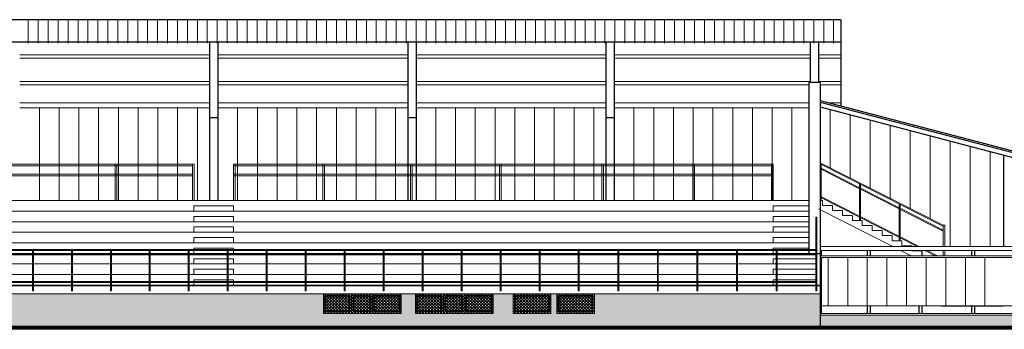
# Model space of a CAD drawing. Header units: millimetres. Extents: x -26513 to 76799, y 0 to 112149.
# Tile 79 of 98: x 63831 to 66811, y 94513 to 95449. Entities that reach past the tile are written whole.
import ezdxf

# ---------------------------------------------------------------- set-up
doc = ezdxf.new("R2010")
doc.units = ezdxf.units.MM
doc.header["$LTSCALE"] = 2
for name, color, linetype, lineweight in [('cienkie', 141, 'Continuous', 5), ('hacz  do wyłaczenia', 161, 'Continuous', 5), ('SCHODY', 54, 'Continuous', 15), ('stolarka', 6, 'Continuous', 9), ('widok', 3, 'Continuous', 13)]:
    doc.layers.add(name, color=color, linetype=linetype, lineweight=lineweight)
doc.layers.add('istn.śiany', color=2, linetype='Continuous')
pattern_1 = [(45, (5203.043, 39266.924), (-4.49012806, 4.49012806), []), (135, (5203.043, 39266.924), (-4.49012806, -4.49012806), [])]

msp = doc.modelspace()

# ---------------------------------------------------------------- hatches: boundary and pattern name
at = {"layer": 'cienkie'}
h = msp.add_hatch(dxfattribs=at)
h.set_pattern_fill('AR-BRSTD', color=256, scale=0.2, style=0)
h.paths.add_polyline_path([(67173.6, 94555.3), (66253.5, 94555.3), (66253.5, 94522.5), (67192.2, 94522.5)])
h.paths.add_polyline_path([(67351.5, 94555.3), (67173.6, 94555.3), (67192.2, 94522.5), (67351.5, 94522.5)])
h.paths.add_polyline_path([(62717, 94620.7), (62677, 94620.7), (62677, 94563.1), (62717, 94563.1)])
h.paths.add_polyline_path([(62857, 94620.7), (62817, 94620.7), (62817, 94563.1), (62857, 94563.1)])
h.paths.add_polyline_path([(63649.1, 94560.3), (63516.5, 94560.3), (63516.5, 94620.3), (63469.5, 94620.3), (63469.5, 94560.3), (63234.5, 94560.3), (63234.5, 94620.3), (63190.5, 94620.3), (63190.5, 94560.3), (63051.5, 94560.3), (63051.5, 94555.3), (63067.5, 94555.3), (63067.5, 94530.3), (63649.1, 94530.3), (63649.1, 94540.1), (63609.1, 94540.1), (63609.1, 94554.1), (63649.1, 94554.1)], flags=17)
h.paths.add_polyline_path([(62906.1, 94620.7), (62893.5, 94620.7), (62893.5, 94563.1), (62906.1, 94563.1)])
h.paths.add_polyline_path([(62923.6, 94598.5, 0.520567), (62918.4, 94609, 0.277656), (62918.3, 94620.7), (62910.5, 94620.7), (62910.5, 94563.1), (62936.2, 94563.1, 0.272128), (62930.2, 94576.4, 0.520567)])
h.paths.add_polyline_path([(62955.5, 94620.3), (63047.1, 94620.3), (63047.1, 94620.7), (62918.3, 94620.7, -0.277656), (62918.4, 94609, -0.520567), (62923.6, 94598.5, -0.520567), (62930.2, 94576.4, -0.272128), (62936.2, 94563.1), (62955.5, 94563.1)])
h.paths.add_polyline_path([(63609.1, 94560.3), (63516.5, 94560.3), (63516.5, 94620.3), (63469.5, 94620.3), (63469.5, 94560.3), (63234.5, 94560.3), (63234.5, 94620.3), (63190.5, 94620.3), (63190.5, 94560.3), (63067.5, 94560.3), (63067.5, 94530.3), (63609.1, 94530.3)], flags=17)
h.paths.add_polyline_path([(62677, 94620.7), (62640.5, 94620.7), (62640.5, 94563.1), (62677, 94563.1)])
h.paths.add_polyline_path([(62893.5, 94620.7), (62857, 94620.7), (62857, 94563.1), (62893.5, 94563.1)])
h.paths.add_polyline_path([(62640.5, 94620.7), (62628.5, 94620.7), (62628.5, 94563.1), (62640.5, 94563.1)])
h.paths.add_polyline_path([(62640.5, 94559.9), (62628.5, 94559.9), (62628.5, 94557.8), (62630.9, 94557.8), (62630.9, 94555.3), (62640.5, 94555.3)])
h.paths.add_polyline_path([(62624.1, 94620.7), (62487.5, 94620.7), (62487.5, 94563.1), (62624.1, 94563.1)])
h.paths.add_polyline_path([(62621.9, 94557.8), (62624.1, 94557.8), (62624.1, 94559.9), (62487.5, 94559.9), (62487.5, 94557.8), (62489.9, 94557.8), (62489.9, 94555.3), (62621.9, 94555.3)])
h.paths.add_polyline_path([(62467.5, 94530.3), (62467.5, 94555.3), (62480.9, 94555.3), (62480.9, 94557.8), (62483.1, 94557.8), (62483.1, 94620.3), (62468.1, 94620.3), (62468.1, 94619.4), (62461.1, 94619.4, -0.124369), (62457.3, 94620.3), (62260.5, 94620.3), (62260.5, 94560.3), (62025.5, 94560.3), (62025.5, 94620.3), (61941.5, 94620.3), (61941.5, 94560.3), (61706.5, 94560.3), (61706.5, 94530.3)])
h.paths.add_polyline_path([(64750.5, 94620.3), (63751.5, 94620.3), (63751.5, 94560.3), (63516.5, 94560.3), (63516.5, 94620.3), (63469.5, 94620.3), (63469.5, 94560.3), (63234.5, 94560.3), (63234.5, 94620.3), (63190.5, 94620.3), (63190.5, 94560.3), (63051.5, 94560.3), (63051.5, 94555.3), (63067.5, 94555.3), (63067.5, 94530.3), (66253.5, 94530.3), (66253.5, 94620.3), (65570.5, 94620.3), (65570.5, 94560.3), (65456.5, 94560.3), (65456.5, 94620.3), (65438.5, 94620.3), (65438.5, 94560.3), (65324.5, 94560.3), (65324.5, 94620.3), (65263.5, 94620.3), (65263.5, 94560.3), (65028.5, 94560.3), (65028.5, 94620.3), (64985.5, 94620.3), (64985.5, 94560.3), (64750.5, 94560.3)])
h.paths.add_polyline_path([(63660.1, 94554.1), (63660.1, 94540.1), (63609.1, 94540.1), (63609.1, 94554.1)], flags=16)
h.paths.add_polyline_path([(66253.5, 94522.5), (63067.5, 94522.5), (63067.5, 94530.3), (66253.5, 94530.3)])
at = {"layer": 'hacz  do wyłaczenia', "linetype": 'Continuous'}
h = msp.add_hatch(dxfattribs=at)
h.set_pattern_fill('NET', color=256, scale=2, angle=45, style=0)
h.set_pattern_definition([(45, (4925.043, 39266.924), (-4.49012806, 4.49012806), []), (135, (4925.043, 39266.924), (-4.49012806, -4.49012806), [])])
h.paths.add_polyline_path([(64750.5, 94620.3), (64985.5, 94620.3), (64985.5, 94560.3), (64750.5, 94560.3)])
h = msp.add_hatch(dxfattribs=at)
h.set_pattern_fill('NET', color=256, scale=2, angle=45, style=0)
h.set_pattern_definition(pattern_1)
h.paths.add_polyline_path([(65028.5, 94620.3), (65263.5, 94620.3), (65263.5, 94560.3), (65028.5, 94560.3)])
h = msp.add_hatch(dxfattribs=at)
h.set_pattern_fill('NET', color=256, scale=2, angle=45, style=0)
h.set_pattern_definition(pattern_1)
h.paths.add_polyline_path([(65324.5, 94620.3), (65438.5, 94620.3), (65438.5, 94560.3), (65324.5, 94560.3)])
h = msp.add_hatch(dxfattribs=at)
h.set_pattern_fill('NET', color=256, scale=2, angle=45, style=0)
h.set_pattern_definition(pattern_1)
edge = h.paths.add_edge_path()
edge.add_line((65456.5, 94620.3), (65456.5, 94560.3))
h.paths.add_polyline_path([(65456.5, 94560.3), (65570.5, 94560.3), (65570.5, 94620.3), (65456.5, 94620.3)])

# ---------------------------------------------------------------- linework, layer by layer
at = {"layer": 'hacz  do wyłaczenia'}
for points in [[(64750.5, 94620.3), (64985.5, 94620.3), (64985.5, 94560.3), (64750.5, 94560.3)], [(65028.5, 94620.3), (65263.5, 94620.3), (65263.5, 94560.3), (65028.5, 94560.3)], [(65324.5, 94620.3), (65438.5, 94620.3), (65438.5, 94560.3), (65324.5, 94560.3)], [(65456.5, 94560.3), (65570.5, 94560.3), (65570.5, 94620.3), (65456.5, 94620.3)]]:
    msp.add_lwpolyline(points, close=True, dxfattribs=at)
at = {"layer": 'istn.śiany'}
for p, q in [((66316.5, 95449.3), (57776.5, 95449.3)), ((66316.5, 95449.3), (66316.5, 95188.8)), ((66316.5, 95381.2), (57767.4, 95381.2)), ((64405.5, 95381.2), (64405.5, 94902.4)), ((64430.5, 95381.2), (64430.5, 94902.4)), ((65005.5, 95381.2), (65005.5, 94902.4)), ((65030.5, 95381.2), (65030.5, 94902.4)), ((65605.5, 95381.2), (65605.5, 94902.4)), ((65630.5, 95381.2), (65630.5, 94902.4)), ((66224, 95381.2), (66224, 95259.3)), ((66249, 95381.2), (66249, 95259.3)), ((66219.5, 95259.3), (66219.5, 94754.3)), ((66253.5, 95259.3), (66219.5, 95259.3)), ((66253.5, 95259.3), (66253.5, 94522.5)), ((66253.5, 95205.3), (67448.5, 94892.5)), ((66253.5, 95200.3), (67448.5, 94887.5)), ((66253.5, 95185.3), (67448.5, 94872.5)), ((64430.5, 95152.4), (64405.5, 95152.4)), ((65030.5, 95152.4), (65005.5, 95152.4)), ((65630.5, 95152.4), (65605.5, 95152.4)), ((66809.5, 95039.8), (66809.5, 94763.3)), ((66219.5, 94751.3), (66219.5, 94742.3)), ((66219.5, 94742.3), (66241, 94742.3)), ((66244, 94742.3), (66253.5, 94742.3)), ((66256.5, 94751.3), (66256.5, 94735.3)), ((66396.5, 94751.3), (66396.5, 94735.3)), ((66405.5, 94751.3), (66405.5, 94735.3)), ((66561.5, 94750.4), (66561.5, 94735.2)), ((66712.5, 94751.3), (66712.5, 94735.3)), ((66721.5, 94751.3), (66721.5, 94735.3)), ((66256.5, 94730.3), (66256.5, 94560.3)), ((66396.5, 94583.8), (66396.5, 94560.3)), ((66405.5, 94583.8), (66405.5, 94560.3)), ((66552.5, 94583.8), (66552.5, 94560.3)), ((66561.5, 94583.8), (66561.5, 94560.3)), ((66712.5, 94583.8), (66712.5, 94560.3)), ((66721.5, 94583.8), (66721.5, 94560.3))]:
    msp.add_line(p, q, dxfattribs=at)
at = {"layer": 'istn.śiany', "color": 5, "lineweight": 5}
for p, q in [((63830.5, 95342.8), (64405.5, 95342.8)), ((63830.5, 95332.8), (64405.5, 95332.8)), ((64430.5, 95342.8), (65005.5, 95342.8)), ((64430.5, 95332.8), (65005.5, 95332.8)), ((65030.5, 95342.8), (65605.5, 95342.8)), ((65030.5, 95332.8), (65605.5, 95332.8)), ((65630.5, 95342.8), (66224, 95342.8)), ((65630.5, 95332.8), (66224, 95332.8)), ((66249, 95342.8), (66316.5, 95342.8)), ((66249, 95332.8), (66316.5, 95332.8)), ((63830.5, 95262.8), (64405.5, 95262.8)), ((63830.5, 95252.8), (64405.5, 95252.8)), ((64430.5, 95262.8), (65005.5, 95262.8)), ((64430.5, 95252.8), (65005.5, 95252.8)), ((65030.5, 95262.8), (65605.5, 95262.8)), ((65030.5, 95252.8), (65605.5, 95252.8)), ((65630.5, 95262.8), (66224, 95262.8)), ((65630.5, 95252.8), (66219.5, 95252.8)), ((66249, 95262.8), (66316.5, 95262.8)), ((66253.5, 95252.8), (66316.5, 95252.8)), ((63830.5, 95197.8), (64405.5, 95197.8)), ((63830.5, 95182.8), (64405.5, 95182.8)), ((64430.5, 95197.8), (65005.5, 95197.8)), ((64430.5, 95182.8), (65005.5, 95182.8)), ((65030.5, 95197.8), (65605.5, 95197.8)), ((65030.5, 95182.8), (65605.5, 95182.8)), ((65630.5, 95197.8), (66219.5, 95197.8)), ((65630.5, 95182.8), (66219.5, 95182.8)), ((66282.4, 95197.8), (66316.5, 95197.8)), ((55444.5, 94902.4), (66219.5, 94902.4)), ((55430.5, 94870.3), (66219.5, 94870.3)), ((62914.5, 94838.3), (66219.5, 94838.3)), ((62914.5, 94806.3), (66219.5, 94806.3)), ((62914.5, 94774.3), (66219.5, 94774.3)), ((62914.5, 94742.3), (66219.5, 94742.3)), ((63872, 94742.3), (63987, 94742.3)), ((64343, 94742.3), (64458, 94742.3)), ((64580, 94742.3), (64695, 94742.3)), ((64698, 94742.3), (64813, 94742.3)), ((66004, 94742.3), (66121, 94742.3)), ((66124, 94742.3), (66219.5, 94742.3)), ((53830, 94710.3), (66241, 94710.3)), ((53830, 94678.3), (66241, 94678.3)), ((63754, 94646.3), (63869, 94646.3)), ((63872, 94646.3), (63987, 94646.3)), ((63990, 94646.3), (64105, 94646.3)), ((64108, 94646.3), (64223, 94646.3)), ((64226, 94646.3), (64341, 94646.3)), ((64344, 94646.3), (64459, 94646.3)), ((64344, 94646.3), (64458, 94646.3)), ((64462, 94646.3), (64577, 94646.3)), ((64580, 94646.3), (64695, 94646.3)), ((64698, 94646.3), (64813, 94646.3)), ((64816, 94646.3), (64931, 94646.3)), ((64934, 94646.3), (65049, 94646.3)), ((65052, 94646.3), (65167, 94646.3)), ((65170, 94646.3), (65285, 94646.3)), ((65288, 94646.3), (65403, 94646.3)), ((65406, 94646.3), (65521, 94646.3)), ((65524, 94646.3), (65641, 94646.3)), ((65644, 94646.3), (65761, 94646.3)), ((65764, 94646.3), (65881, 94646.3)), ((65884, 94646.3), (66001, 94646.3)), ((66004, 94646.3), (66122, 94646.3)), ((66125, 94646.3), (66241, 94646.3)), ((66244, 94646.3), (66253.5, 94646.3))]:
    msp.add_line(p, q, dxfattribs=at)
at = {"layer": 'SCHODY'}
for p, q in [((64358, 94886.3), (64478, 94886.3)), ((64358, 94886.3), (64358, 94870.3)), ((64478, 94886.3), (64478, 94870.3)), ((66111.5, 94886.3), (66111.5, 94870.3)), ((66111.5, 94886.3), (66219.5, 94886.3)), ((66253.5, 94902.4), (66261.5, 94902.4)), ((66261.5, 94902.4), (66261.5, 94887.2)), ((66261.5, 94887.2), (66291.5, 94887.2)), ((66291.5, 94887.2), (66291.5, 94872)), ((64358, 94854.3), (64358, 94838.3)), ((64358, 94854.3), (64478, 94854.3)), ((64478, 94854.3), (64478, 94838.3)), ((66111.5, 94854.3), (66111.5, 94838.3)), ((66111.5, 94854.3), (66219.5, 94854.3)), ((66473.8, 94763.3), (66249, 94877.2)), ((66291.5, 94872), (66321.5, 94872)), ((66321.5, 94872), (66321.5, 94856.8)), ((66321.5, 94856.8), (66351.5, 94856.8)), ((66351.5, 94856.8), (66351.5, 94841.6)), ((64358, 94822.3), (64358, 94806.3)), ((64358, 94822.3), (64478, 94822.3)), ((64478, 94822.3), (64478, 94806.3)), ((66111.5, 94822.3), (66111.5, 94806.3)), ((66111.5, 94822.3), (66219.5, 94822.3)), ((66351.5, 94841.6), (66381.5, 94841.6)), ((66381.5, 94841.6), (66381.5, 94826.4)), ((66381.5, 94826.4), (66411.5, 94826.4)), ((66411.5, 94826.4), (66411.5, 94811.2)), ((66626.5, 94827.4), (66631.5, 94827.4)), ((66626.5, 94827.4), (66626.5, 94763.3)), ((66631.5, 94827.4), (66631.5, 94763.3)), ((66411.5, 94811.2), (66441.5, 94811.2)), ((66441.5, 94811.2), (66441.5, 94796)), ((66441.5, 94796), (66471.5, 94796)), ((66471.5, 94796), (66471.5, 94780.8)), ((64358, 94790.3), (64358, 94774.3)), ((64358, 94790.3), (64478, 94790.3)), ((64478, 94790.3), (64478, 94774.3)), ((66111.5, 94790.3), (66111.5, 94774.3)), ((66111.5, 94790.3), (66219.5, 94790.3)), ((66471.5, 94780.8), (66501.5, 94780.8)), ((66501.5, 94780.8), (66501.5, 94765.6)), ((66501.5, 94765.6), (66531.5, 94765.6)), ((66531.5, 94765.6), (66531.5, 94763.3)), ((64358, 94758.3), (64478, 94758.3)), ((64358, 94758.3), (64358, 94742.3)), ((64478, 94758.3), (64478, 94742.3)), ((66111.5, 94758.3), (66111.5, 94738.3)), ((66111.5, 94758.3), (66219.5, 94758.3)), ((66529.1, 94735.3), (66497.5, 94751.3)), ((66531.5, 94751.3), (66531.5, 94750.4)), ((66531.5, 94750.4), (66561.5, 94750.4)), ((66561.5, 94750.4), (66561.5, 94735.2)), ((66626.5, 94751.3), (66626.5, 94735.3)), ((66631.5, 94751.3), (66631.5, 94735.3)), ((64358, 94726.3), (64478, 94726.3)), ((64358, 94726.3), (64358, 94710.3)), ((64478, 94726.3), (64478, 94710.3)), ((66111.5, 94726.3), (66111.5, 94710.3)), ((66111.5, 94726.3), (66241, 94726.3)), ((64358, 94694.3), (64478, 94694.3)), ((64358, 94694.3), (64358, 94678.3)), ((64478, 94694.3), (64478, 94678.3)), ((66111.5, 94694.3), (66111.5, 94678.3)), ((66111.5, 94694.3), (66241, 94694.3)), ((64358, 94662.3), (64478, 94662.3)), ((64358, 94662.3), (64358, 94646.3)), ((64478, 94662.3), (64478, 94646.3)), ((66111.5, 94662.3), (66111.5, 94646.3)), ((66111.5, 94662.3), (66241, 94662.3)), ((66621.5, 94583.2), (66809.5, 94583.2))]:
    msp.add_line(p, q, dxfattribs=at)
at = {"layer": 'stolarka'}
for p, q in [((63856.7, 95449.3), (63856.7, 95378.6)), ((63886.8, 95449.3), (63886.8, 95378.6)), ((63916.9, 95449.3), (63916.9, 95378.6)), ((63947, 95449.3), (63947, 95378.6)), ((63977.1, 95449.3), (63977.1, 95378.6)), ((64007.2, 95449.3), (64007.2, 95378.6)), ((64037.3, 95449.3), (64037.3, 95378.6)), ((64067.4, 95449.3), (64067.4, 95378.6)), ((64097.5, 95449.3), (64097.5, 95378.6)), ((64127.6, 95449.3), (64127.6, 95378.6)), ((64157.7, 95449.3), (64157.7, 95378.6)), ((64187.8, 95449.3), (64187.8, 95378.6)), ((64217.9, 95449.3), (64217.9, 95378.6)), ((64248, 95449.3), (64248, 95378.6)), ((64278.1, 95449.3), (64278.1, 95378.6)), ((64308.2, 95449.3), (64308.2, 95378.6)), ((64338.3, 95449.3), (64338.3, 95378.6)), ((64368.4, 95449.3), (64368.4, 95378.6)), ((64398.5, 95449.3), (64398.5, 95378.6)), ((64428.6, 95449.3), (64428.6, 95378.6)), ((64458.7, 95449.3), (64458.7, 95378.6)), ((64488.8, 95449.3), (64488.8, 95378.6)), ((64518.9, 95449.3), (64518.9, 95378.6)), ((64549, 95449.3), (64549, 95378.6)), ((64579.1, 95449.3), (64579.1, 95378.6)), ((64609.2, 95449.3), (64609.2, 95378.6)), ((64639.3, 95449.3), (64639.3, 95378.6)), ((64669.4, 95449.3), (64669.4, 95378.6)), ((64699.5, 95449.3), (64699.5, 95378.6)), ((64729.6, 95449.3), (64729.6, 95378.6)), ((64759.7, 95449.3), (64759.7, 95378.6)), ((64789.8, 95449.3), (64789.8, 95378.6)), ((64819.9, 95449.3), (64819.9, 95378.6)), ((64850, 95449.3), (64850, 95378.6)), ((64880.1, 95449.3), (64880.1, 95378.6)), ((64910.2, 95449.3), (64910.2, 95378.6)), ((64940.3, 95449.3), (64940.3, 95378.6)), ((64970.4, 95449.3), (64970.4, 95378.6)), ((65000.5, 95449.3), (65000.5, 95378.6)), ((65030.6, 95449.3), (65030.6, 95378.6)), ((65060.7, 95449.3), (65060.7, 95378.6)), ((65090.8, 95449.3), (65090.8, 95378.6)), ((65120.9, 95449.3), (65120.9, 95378.6)), ((65151, 95449.3), (65151, 95378.6)), ((65181.1, 95449.3), (65181.1, 95378.6)), ((65211.2, 95449.3), (65211.2, 95378.6)), ((65241.3, 95449.3), (65241.3, 95378.6)), ((65271.4, 95449.3), (65271.4, 95378.6)), ((65301.5, 95449.3), (65301.5, 95378.6)), ((65331.6, 95449.3), (65331.6, 95378.6)), ((65361.7, 95449.3), (65361.7, 95378.6)), ((65391.8, 95449.3), (65391.8, 95378.6)), ((65421.9, 95449.3), (65421.9, 95378.6)), ((65452, 95449.3), (65452, 95378.6)), ((65482.1, 95449.3), (65482.1, 95378.6)), ((65512.2, 95449.3), (65512.2, 95378.6)), ((65542.3, 95449.3), (65542.3, 95378.6)), ((65572.4, 95449.3), (65572.4, 95378.6)), ((65602.5, 95449.3), (65602.5, 95378.6)), ((65632.6, 95449.3), (65632.6, 95378.6)), ((65662.7, 95449.3), (65662.7, 95378.6)), ((65692.8, 95449.3), (65692.8, 95378.6)), ((65722.9, 95449.3), (65722.9, 95378.6)), ((65753, 95449.3), (65753, 95378.6)), ((65783.1, 95449.3), (65783.1, 95378.6)), ((65813.2, 95449.3), (65813.2, 95378.6)), ((65843.3, 95449.3), (65843.3, 95378.6)), ((65873.4, 95449.3), (65873.4, 95378.6)), ((65903.5, 95449.3), (65903.5, 95378.6)), ((65933.6, 95449.3), (65933.6, 95378.6)), ((65963.7, 95449.3), (65963.7, 95378.6)), ((65993.8, 95449.3), (65993.8, 95378.6)), ((66023.9, 95449.3), (66023.9, 95378.6)), ((66054, 95449.3), (66054, 95378.6)), ((66084.1, 95449.3), (66084.1, 95378.6)), ((66114.2, 95449.3), (66114.2, 95378.6)), ((66144.3, 95449.3), (66144.3, 95378.6)), ((66174.4, 95449.3), (66174.4, 95378.6)), ((66204.5, 95449.3), (66204.5, 95378.6)), ((66234.6, 95449.3), (66234.6, 95378.6)), ((66264.7, 95449.3), (66264.7, 95378.6)), ((66294.8, 95449.3), (66294.8, 95378.6)), ((63890.2, 95182.8), (63890.2, 94902.4)), ((63950, 95182.8), (63950, 94902.4)), ((64009.8, 95182.8), (64009.8, 94902.4)), ((64069.6, 95182.8), (64069.6, 94902.4)), ((64129.4, 95182.8), (64129.4, 94902.4)), ((64189.2, 95182.8), (64189.2, 94902.4)), ((64249, 95182.8), (64249, 94902.4)), ((64308.8, 95182.8), (64308.8, 94902.4)), ((64368.4, 95182.8), (64368.4, 94902.4)), ((64490.2, 95182.8), (64490.2, 94902.4)), ((64550, 95182.8), (64550, 94902.4)), ((64609.8, 95182.8), (64609.8, 94902.4)), ((64669.6, 95182.8), (64669.6, 94902.4)), ((64729.4, 95182.8), (64729.4, 94902.4)), ((64789.2, 95182.8), (64789.2, 94902.4)), ((64849, 95182.8), (64849, 94902.4)), ((64908.8, 95182.8), (64908.8, 94902.4)), ((64968.4, 95182.8), (64968.4, 94902.4)), ((65090.2, 95182.8), (65090.2, 94902.4)), ((65150, 95182.8), (65150, 94902.4)), ((65209.8, 95182.8), (65209.8, 94902.4)), ((65269.6, 95182.8), (65269.6, 94902.4)), ((65329.4, 95182.8), (65329.4, 94902.4)), ((65389.2, 95182.8), (65389.2, 94902.4)), ((65449, 95182.8), (65449, 94902.4)), ((65508.8, 95182.8), (65508.8, 94902.4)), ((65568.4, 95182.8), (65568.4, 94902.4)), ((65690.2, 95182.8), (65690.2, 94902.4)), ((65750, 95182.8), (65750, 94902.4)), ((65809.8, 95182.8), (65809.8, 94902.4)), ((65869.6, 95182.8), (65869.6, 94902.4)), ((65929.4, 95182.8), (65929.4, 94902.4)), ((65989.2, 95182.8), (65989.2, 94902.4)), ((66049, 95182.8), (66049, 94902.4)), ((66108.8, 95182.8), (66108.8, 94902.4)), ((66168.4, 95182.8), (66168.4, 94902.4)), ((66283.8, 95177.4), (66283.8, 95001.1)), ((66344.4, 95161.5), (66344.4, 94970.4)), ((66405, 95145.7), (66405, 94939.7)), ((66465.6, 95129.8), (66465.6, 94908.9)), ((66526.2, 95113.9), (66526.2, 94878.2)), ((66586.8, 95098.1), (66586.8, 94847.5)), ((66647.4, 95082.2), (66647.4, 94763.3)), ((66708, 95066.3), (66708, 94763.3)), ((66768.6, 95050.5), (66768.6, 94763.3)), ((66277.9, 94730.3), (66277.9, 94583.8)), ((66337.3, 94730.3), (66337.3, 94583.8)), ((66396.6, 94730.3), (66396.6, 94583.8)), ((66456, 94730.3), (66456, 94583.8)), ((66515.4, 94730.3), (66515.4, 94583.8)), ((66574.7, 94730.3), (66574.7, 94583.8)), ((66634.1, 94730.3), (66634.1, 94583.8)), ((66693.5, 94730.3), (66693.5, 94583.8)), ((66752.8, 94730.3), (66752.8, 94583.8)), ((64750.5, 94620.3), (64750.5, 94560.3)), ((64755.5, 94615.3), (64830.5, 94615.3)), ((64755.5, 94615.3), (64755.5, 94565.3)), ((64830.5, 94615.3), (64830.5, 94565.3)), ((64835.5, 94620.3), (64835.5, 94560.3)), ((64840.5, 94615.3), (64893.5, 94615.3)), ((64840.5, 94615.3), (64840.5, 94565.3)), ((64893.5, 94615.3), (64893.5, 94565.3)), ((64898.5, 94620.3), (64898.5, 94560.3)), ((64903.5, 94615.3), (64980.5, 94615.3)), ((64903.5, 94615.3), (64903.5, 94565.3)), ((64980.5, 94615.3), (64980.5, 94565.3)), ((64985.5, 94620.3), (64985.5, 94560.3)), ((65028.5, 94620.3), (65028.5, 94560.3)), ((65033.5, 94615.3), (65108.5, 94615.3)), ((65033.5, 94615.3), (65033.5, 94565.3)), ((65108.5, 94615.3), (65108.5, 94565.3)), ((65113.5, 94620.3), (65113.5, 94560.3)), ((65118.5, 94615.3), (65171.5, 94615.3)), ((65118.5, 94615.3), (65118.5, 94565.3)), ((65171.5, 94615.3), (65171.5, 94565.3)), ((65176.5, 94620.3), (65176.5, 94560.3)), ((65181.5, 94615.3), (65258.5, 94615.3)), ((65181.5, 94615.3), (65181.5, 94565.3)), ((65258.5, 94615.3), (65258.5, 94565.3)), ((65263.5, 94620.3), (65263.5, 94560.3)), ((65324.5, 94620.3), (65324.5, 94560.3)), ((65329.5, 94615.3), (65433.5, 94615.3)), ((65329.5, 94615.3), (65329.5, 94565.3)), ((65433.5, 94615.3), (65433.5, 94565.3)), ((65438.5, 94620.3), (65438.5, 94560.3)), ((65456.5, 94620.3), (65456.5, 94560.3)), ((65461.5, 94615.3), (65565.5, 94615.3)), ((65461.5, 94615.3), (65461.5, 94565.3)), ((65565.5, 94615.3), (65565.5, 94565.3)), ((65570.5, 94620.3), (65570.5, 94560.3)), ((64757.5, 94613.3), (64828.5, 94613.3)), ((64757.5, 94613.3), (64757.5, 94567.3)), ((64828.5, 94613.3), (64828.5, 94567.3)), ((64842.5, 94613.3), (64891.5, 94613.3)), ((64842.5, 94613.3), (64842.5, 94567.3)), ((64891.5, 94613.3), (64891.5, 94567.3)), ((64905.5, 94613.3), (64905.5, 94567.3)), ((64905.5, 94613.3), (64978.5, 94613.3)), ((64978.5, 94613.3), (64978.5, 94567.3)), ((65035.5, 94613.3), (65106.5, 94613.3)), ((65035.5, 94613.3), (65035.5, 94567.3)), ((65106.5, 94613.3), (65106.5, 94567.3)), ((65120.5, 94613.3), (65169.5, 94613.3)), ((65120.5, 94613.3), (65120.5, 94567.3)), ((65169.5, 94613.3), (65169.5, 94567.3)), ((65183.5, 94613.3), (65183.5, 94567.3)), ((65183.5, 94613.3), (65256.5, 94613.3)), ((65256.5, 94613.3), (65256.5, 94567.3)), ((65331.5, 94613.3), (65331.5, 94567.3)), ((65331.5, 94613.3), (65431.5, 94613.3)), ((65431.5, 94613.3), (65431.5, 94567.3)), ((65463.5, 94613.3), (65563.5, 94613.3)), ((65463.5, 94613.3), (65463.5, 94567.3)), ((65563.5, 94613.3), (65563.5, 94567.3)), ((64750.5, 94560.3), (64985.5, 94560.3)), ((64828.5, 94567.3), (64755.5, 94567.3)), ((64755.5, 94565.3), (64830.5, 94565.3)), ((64840.5, 94565.3), (64893.5, 94565.3)), ((64891.5, 94567.3), (64842.5, 94567.3)), ((64903.5, 94565.3), (64980.5, 94565.3)), ((64978.5, 94567.3), (64905.5, 94567.3)), ((65028.5, 94560.3), (65263.5, 94560.3)), ((65106.5, 94567.3), (65033.5, 94567.3)), ((65033.5, 94565.3), (65108.5, 94565.3)), ((65118.5, 94565.3), (65171.5, 94565.3)), ((65169.5, 94567.3), (65120.5, 94567.3)), ((65181.5, 94565.3), (65258.5, 94565.3)), ((65256.5, 94567.3), (65183.5, 94567.3)), ((65324.5, 94560.3), (65438.5, 94560.3)), ((65329.5, 94565.3), (65433.5, 94565.3)), ((65331.5, 94567.3), (65431.5, 94567.3)), ((65456.5, 94560.3), (65570.5, 94560.3)), ((65461.5, 94565.3), (65565.5, 94565.3)), ((65463.5, 94567.3), (65563.5, 94567.3))]:
    msp.add_line(p, q, dxfattribs=at)
at = {"layer": 'widok'}
for p, q in [((62644.5, 95012.4), (64358.8, 95012.4)), ((62644.5, 95007.4), (64353.8, 95007.4)), ((64119.5, 94902.3), (64119.5, 95012.4)), ((64124.5, 94902.3), (64124.5, 95012.4)), ((64353.8, 94902.3), (64353.8, 95012.4)), ((64358.8, 94902.3), (64358.8, 95012.4)), ((64478.3, 95012.4), (66111.5, 95012.4)), ((64478.3, 94902.3), (64478.3, 95012.4)), ((64478.3, 95007.4), (66111.5, 95007.4)), ((64483.3, 94902.3), (64483.3, 95012.4)), ((64748.3, 94902.3), (64748.3, 95012.4)), ((64753.3, 94902.3), (64753.3, 95012.4)), ((65013.3, 94902.3), (65013.3, 95012.4)), ((65018.3, 94902.3), (65018.3, 95012.4)), ((65283.3, 94902.3), (65283.3, 95012.4)), ((65288.3, 94902.3), (65288.3, 95012.4)), ((65593.3, 94902.3), (65593.3, 95012.4)), ((65598.3, 94902.3), (65598.3, 95012.4)), ((65868.3, 94902.3), (65868.3, 95012.4)), ((65873.3, 94902.3), (65873.3, 95012.4)), ((66106.5, 94902.3), (66106.5, 95012.4)), ((66111.5, 94902.3), (66111.5, 95012.4)), ((66626.5, 94827.4), (66253.5, 95016.4)), ((66253.5, 94902.4), (66253.5, 95016.4)), ((66625.2, 94824.7), (66253.5, 95013)), ((66256.5, 94902.4), (66256.5, 95011.5)), ((62644.5, 94982.4), (64353.8, 94982.4)), ((62644.5, 94977.4), (64353.8, 94977.4)), ((64478.3, 94982.4), (66111.5, 94982.4)), ((64478.3, 94977.4), (66111.5, 94977.4)), ((66373.5, 94941), (66256.5, 95000.3)), ((66373.5, 94937.7), (66256.5, 94997)), ((66373.5, 94841.6), (66373.5, 94952.2)), ((66376.5, 94841.6), (66376.5, 94950.7)), ((66553.9, 94763.3), (66253.5, 94915.5)), ((66547.3, 94763.3), (66253.5, 94912.2)), ((66493.5, 94880.2), (66376.5, 94939.5)), ((66493.5, 94876.9), (66376.5, 94936.2)), ((66493.5, 94780.8), (66493.5, 94891.4)), ((66496.5, 94780.8), (66496.5, 94889.9)), ((66241, 94852.3), (66241, 94754.3)), ((66241, 94852.3), (66244, 94852.3)), ((66244, 94852.3), (66244, 94629.3)), ((66626.5, 94812.9), (66496.5, 94878.7)), ((66626.5, 94809.5), (66496.5, 94875.4)), ((66253.5, 94763.3), (67341.5, 94763.3)), ((53827, 94754.3), (66244, 94754.3)), ((53827, 94751.3), (66244, 94751.3)), ((63754, 94741.3), (63869, 94741.3)), ((63754, 94738.3), (63869, 94738.3)), ((63869, 94751.3), (63869, 94629.3)), ((63872, 94751.3), (63872, 94629.3)), ((63872, 94741.3), (63987, 94741.3)), ((63872, 94738.3), (63987, 94738.3)), ((63987, 94751.3), (63987, 94629.3)), ((63990, 94751.3), (63990, 94629.3)), ((63990, 94741.3), (64105, 94741.3)), ((63990, 94738.3), (64105, 94738.3)), ((64105, 94751.3), (64105, 94629.3)), ((64108, 94751.3), (64108, 94629.3)), ((64108, 94741.3), (64223, 94741.3)), ((64108, 94738.3), (64223, 94738.3)), ((64223, 94751.3), (64223, 94629.3)), ((64226, 94751.3), (64226, 94629.3)), ((64226, 94741.3), (64341, 94741.3)), ((64226, 94738.3), (64341, 94738.3)), ((64341, 94751.3), (64341, 94629.3)), ((64344, 94751.3), (64344, 94629.3)), ((64344, 94741.3), (64459, 94741.3)), ((64344, 94741.3), (64458, 94741.3)), ((64344, 94738.3), (64459, 94738.3)), ((64344, 94738.3), (64458, 94738.3)), ((64459, 94751.3), (64459, 94629.3)), ((64462, 94751.3), (64462, 94629.3)), ((64462, 94741.3), (64577, 94741.3)), ((64462, 94738.3), (64577, 94738.3)), ((64577, 94751.3), (64577, 94629.3)), ((64580, 94751.3), (64580, 94629.3)), ((64580, 94741.3), (64695, 94741.3)), ((64580, 94738.3), (64695, 94738.3)), ((64695, 94751.3), (64695, 94629.3)), ((64698, 94751.3), (64698, 94629.3)), ((64698, 94741.3), (64813, 94741.3)), ((64698, 94738.3), (64813, 94738.3)), ((64813, 94751.3), (64813, 94629.3)), ((64816, 94751.3), (64816, 94629.3)), ((64816, 94741.3), (64931, 94741.3)), ((64816, 94738.3), (64931, 94738.3)), ((64931, 94751.3), (64931, 94629.3)), ((64934, 94751.3), (64934, 94629.3)), ((64934, 94741.3), (65049, 94741.3)), ((64934, 94738.3), (65049, 94738.3)), ((65049, 94751.3), (65049, 94629.3)), ((65052, 94751.3), (65052, 94629.3)), ((65052, 94741.3), (65167, 94741.3)), ((65052, 94738.3), (65167, 94738.3)), ((65167, 94751.3), (65167, 94629.3)), ((65170, 94751.3), (65170, 94629.3)), ((65170, 94741.3), (65285, 94741.3)), ((65170, 94738.3), (65285, 94738.3)), ((65285, 94751.3), (65285, 94629.3)), ((65288, 94751.3), (65288, 94629.3)), ((65288, 94741.3), (65403, 94741.3)), ((65288, 94738.3), (65403, 94738.3)), ((65403, 94751.3), (65403, 94629.3)), ((65406, 94751.3), (65406, 94629.3)), ((65406, 94741.3), (65521, 94741.3)), ((65406, 94738.3), (65521, 94738.3)), ((65521, 94751.3), (65521, 94629.3)), ((65524, 94751.3), (65524, 94629.3)), ((65524, 94741.3), (65641, 94741.3)), ((65524, 94738.3), (65558.5, 94738.3)), ((65558.5, 94738.3), (65606.5, 94738.3)), ((65606.5, 94738.3), (65641, 94738.3)), ((65641, 94751.3), (65641, 94629.3)), ((65644, 94751.3), (65644, 94629.3)), ((65644, 94741.3), (65761, 94741.3)), ((65644, 94738.3), (65678.5, 94738.3)), ((65678.5, 94738.3), (65726.5, 94738.3)), ((65726.5, 94738.3), (65761, 94738.3)), ((65761, 94751.3), (65761, 94629.3)), ((65764, 94751.3), (65764, 94629.3)), ((65764, 94741.3), (65881, 94741.3)), ((65764, 94738.3), (65798.5, 94738.3)), ((65798.5, 94738.3), (65846.5, 94738.3)), ((65846.5, 94738.3), (65881, 94738.3)), ((65881, 94751.3), (65881, 94629.3)), ((65884, 94751.3), (65884, 94629.3)), ((65884, 94741.3), (66001, 94741.3)), ((65884, 94738.3), (65918.5, 94738.3)), ((65918.5, 94738.3), (65966.5, 94738.3)), ((65966.5, 94738.3), (66001, 94738.3)), ((66001, 94751.3), (66001, 94629.3)), ((66004, 94751.3), (66004, 94629.3)), ((66004, 94741.3), (66121, 94741.3)), ((66004, 94738.3), (66038.5, 94738.3)), ((66038.5, 94738.3), (66086.5, 94738.3)), ((66086.5, 94738.3), (66121, 94738.3)), ((66121, 94751.3), (66121, 94629.3)), ((66124, 94751.3), (66124, 94629.3)), ((66124, 94741.3), (66241, 94741.3)), ((66124, 94738.3), (66158.5, 94738.3)), ((66158.5, 94738.3), (66206.5, 94738.3)), ((66206.5, 94738.3), (66241, 94738.3)), ((66241, 94751.3), (66241, 94629.3)), ((66253.5, 94751.3), (67341.5, 94751.3)), ((66253.5, 94735.3), (67341.5, 94735.3)), ((66602.5, 94735.3), (66571, 94751.3)), ((66609.2, 94735.3), (66577.6, 94751.3)), ((66253.5, 94730.3), (67341.5, 94730.3)), ((63754, 94657.3), (63869, 94657.3)), ((63754, 94654.3), (63869, 94654.3)), ((63754, 94644.3), (63869, 94644.3)), ((63872, 94657.3), (63987, 94657.3)), ((63872, 94654.3), (63987, 94654.3)), ((63872, 94644.3), (63987, 94644.3)), ((63990, 94657.3), (64105, 94657.3)), ((63990, 94654.3), (64105, 94654.3)), ((63990, 94644.3), (64105, 94644.3)), ((64108, 94657.3), (64223, 94657.3)), ((64108, 94654.3), (64223, 94654.3)), ((64108, 94644.3), (64223, 94644.3)), ((64226, 94657.3), (64341, 94657.3)), ((64226, 94654.3), (64341, 94654.3)), ((64226, 94644.3), (64341, 94644.3)), ((64344, 94657.3), (64459, 94657.3)), ((64344, 94657.3), (64458, 94657.3)), ((64344, 94654.3), (64459, 94654.3)), ((64344, 94654.3), (64458, 94654.3)), ((64344, 94644.3), (64459, 94644.3)), ((64344, 94644.3), (64458, 94644.3)), ((64462, 94657.3), (64577, 94657.3)), ((64462, 94654.3), (64577, 94654.3)), ((64462, 94644.3), (64577, 94644.3)), ((64580, 94657.3), (64695, 94657.3)), ((64580, 94654.3), (64695, 94654.3)), ((64580, 94644.3), (64695, 94644.3)), ((64698, 94657.3), (64813, 94657.3)), ((64698, 94654.3), (64813, 94654.3)), ((64698, 94644.3), (64813, 94644.3)), ((64816, 94657.3), (64931, 94657.3)), ((64816, 94654.3), (64931, 94654.3)), ((64816, 94644.3), (64931, 94644.3)), ((64934, 94657.3), (65049, 94657.3)), ((64934, 94654.3), (65049, 94654.3)), ((64934, 94644.3), (65049, 94644.3)), ((65052, 94657.3), (65167, 94657.3)), ((65052, 94654.3), (65167, 94654.3)), ((65052, 94644.3), (65167, 94644.3)), ((65170, 94657.3), (65285, 94657.3)), ((65170, 94654.3), (65285, 94654.3)), ((65170, 94644.3), (65285, 94644.3)), ((65288, 94657.3), (65403, 94657.3)), ((65288, 94654.3), (65403, 94654.3)), ((65288, 94644.3), (65403, 94644.3)), ((65406, 94657.3), (65521, 94657.3)), ((65406, 94654.3), (65521, 94654.3)), ((65406, 94644.3), (65521, 94644.3)), ((65522.5, 94644.3), (65641, 94644.3)), ((65524, 94657.3), (65558.5, 94657.3)), ((65524, 94654.3), (65641, 94654.3)), ((65558.5, 94657.3), (65606.5, 94657.3)), ((65606.5, 94657.3), (65641, 94657.3)), ((65644, 94657.3), (65678.5, 94657.3)), ((65644, 94654.3), (65761, 94654.3)), ((65644, 94644.3), (65761, 94644.3)), ((65678.5, 94657.3), (65726.5, 94657.3)), ((65726.5, 94657.3), (65761, 94657.3)), ((65764, 94657.3), (65798.5, 94657.3)), ((65764, 94654.3), (65881, 94654.3)), ((65764, 94644.3), (65882.5, 94644.3)), ((65798.5, 94657.3), (65846.5, 94657.3)), ((65846.5, 94657.3), (65881, 94657.3)), ((65884, 94657.3), (65918.5, 94657.3)), ((65884, 94654.3), (66001, 94654.3)), ((65884, 94644.3), (66002.5, 94644.3)), ((65918.5, 94657.3), (65966.5, 94657.3)), ((65966.5, 94657.3), (66001, 94657.3)), ((66004, 94657.3), (66038.5, 94657.3)), ((66004, 94654.3), (66121, 94654.3)), ((66004, 94644.3), (66122.5, 94644.3)), ((66038.5, 94657.3), (66086.5, 94657.3)), ((66086.5, 94657.3), (66121, 94657.3)), ((66124, 94657.3), (66158.5, 94657.3)), ((66124, 94654.3), (66241, 94654.3)), ((66125, 94644.3), (66242.5, 94644.3)), ((66158.5, 94657.3), (66206.5, 94657.3)), ((66206.5, 94657.3), (66241, 94657.3)), ((66244, 94644.3), (66253.5, 94644.3)), ((63051.5, 94620.3), (66253.5, 94620.3)), ((63869, 94629.3), (63872, 94629.3)), ((63987, 94629.3), (63990, 94629.3)), ((64105, 94629.3), (64108, 94629.3)), ((64223, 94629.3), (64226, 94629.3)), ((64341, 94629.3), (64344, 94629.3)), ((64459, 94629.3), (64462, 94629.3)), ((64577, 94629.3), (64580, 94629.3)), ((64695, 94629.3), (64698, 94629.3)), ((64813, 94629.3), (64816, 94629.3)), ((64931, 94629.3), (64934, 94629.3)), ((65049, 94629.3), (65052, 94629.3)), ((65167, 94629.3), (65170, 94629.3)), ((65285, 94629.3), (65288, 94629.3)), ((65403, 94629.3), (65406, 94629.3)), ((65521, 94629.3), (65524, 94629.3)), ((65641, 94629.3), (65644, 94629.3)), ((65761, 94629.3), (65764, 94629.3)), ((65881, 94629.3), (65884, 94629.3)), ((66001, 94629.3), (66004, 94629.3)), ((66121, 94629.3), (66124, 94629.3)), ((66241, 94629.3), (66244, 94629.3)), ((66253.5, 94583.8), (67341.5, 94583.8)), ((66253.5, 94583.3), (67341.5, 94583.3)), ((66253.5, 94560.3), (67351.5, 94560.3)), ((66253.5, 94555.3), (67351.5, 94555.3)), ((53369.7, 94522.5), (67736.7, 94522.5)), ((53369.7, 94522.3), (67736.7, 94522.3)), ((53369.7, 94522.1), (67736.7, 94522.1)), ((53369.7, 94521.9), (67736.7, 94521.9)), ((53369.7, 94521.7), (67736.7, 94521.7)), ((53369.7, 94521.5), (67736.7, 94521.5)), ((53369.7, 94521.3), (67736.7, 94521.3)), ((53369.7, 94521.1), (67736.7, 94521.1)), ((53369.7, 94520.9), (67736.7, 94520.9)), ((53369.7, 94520.7), (67736.7, 94520.7)), ((53369.7, 94520.5), (67736.7, 94520.5)), ((53369.7, 94520.1), (67736.7, 94520.1)), ((53369.7, 94519.9), (67736.7, 94519.9)), ((53369.7, 94519.7), (67736.7, 94519.7)), ((53369.7, 94519.5), (67736.7, 94519.5)), ((53369.7, 94519.3), (67736.7, 94519.3)), ((53369.7, 94519.1), (67736.7, 94519.1)), ((53369.7, 94518.9), (67736.7, 94518.9)), ((53369.7, 94518.7), (67736.7, 94518.7)), ((53369.7, 94518.5), (67736.7, 94518.5)), ((53369.7, 94518.3), (67736.7, 94518.3)), ((53369.7, 94518.1), (67736.7, 94518.1)), ((53369.7, 94517.9), (67736.7, 94517.9)), ((53369.7, 94517.7), (67736.7, 94517.7)), ((53369.7, 94517.5), (67736.7, 94517.5)), ((53369.7, 94517.3), (67736.7, 94517.3)), ((53369.7, 94517.1), (67736.7, 94517.1)), ((53369.7, 94516.9), (67736.7, 94516.9)), ((53369.7, 94516.7), (67736.7, 94516.7)), ((53369.7, 94516.5), (67736.7, 94516.5)), ((53369.7, 94516.3), (67736.7, 94516.3)), ((53369.7, 94516.1), (67736.7, 94516.1)), ((53369.7, 94515.9), (67736.7, 94515.9)), ((53369.7, 94515.7), (67736.7, 94515.7)), ((53369.7, 94515.5), (67736.7, 94515.5)), ((53369.7, 94515.3), (67736.7, 94515.3)), ((53369.7, 94515.1), (67736.7, 94515.1)), ((53369.7, 94514.9), (67736.7, 94514.9)), ((53369.7, 94514.7), (67736.7, 94514.7)), ((53369.7, 94514.5), (67736.7, 94514.5)), ((53369.7, 94514.3), (67736.7, 94514.3)), ((53369.7, 94514.1), (67736.7, 94514.1)), ((53369.7, 94513.9), (67736.7, 94513.9)), ((53369.7, 94513.7), (67736.7, 94513.7)), ((53369.7, 94513.5), (67736.7, 94513.5)), ((53369.7, 94513.3), (67736.7, 94513.3)), ((53369.7, 94513.1), (67736.7, 94513.1)), ((53369.7, 94512.9), (67736.7, 94512.9)), ((53369.7, 94512.7), (67736.7, 94512.7))]:
    msp.add_line(p, q, dxfattribs=at)

doc.saveas('drawing.dxf')
